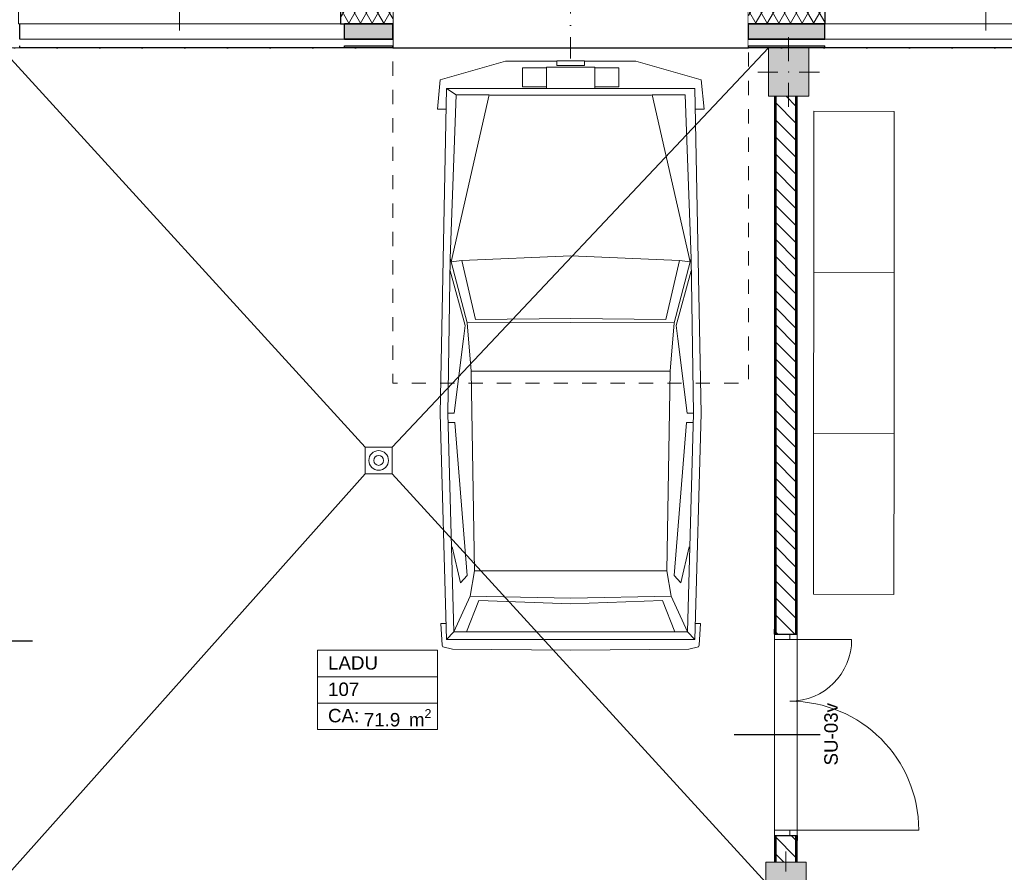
# Model space of a CAD drawing. Header units: millimetres. Extents: x -63554 to 200, y -19084 to 40052.
# Tile 64 of 120: x -29170 to -21832, y -6255 to 100. Entities that reach past the tile are written whole.
import ezdxf
from ezdxf.enums import TextEntityAlignment as Align

# ---------------------------------------------------------------- set-up
doc = ezdxf.new("R2010")
doc.units = ezdxf.units.MM
doc.header["$MEASUREMENT"] = 0
doc.set_wipeout_variables(frame=1)
for name, pattern in [('Dashed', [211.666667, 105.833333, -105.833333]), ('Dot & Dashed', [335.138881, 158.75, -88.194444, 0, -88.194437]), ('Dotted', [317.499995, 0, -317.499995]), ('Wipeout_Contour', [1000, 0, -1000])]:
    doc.linetypes.add(name, pattern=pattern)
for name, color, linetype in [('1233_Postid', 7, 'Continuous'), ('1241_Välisseinad', 7, 'Continuous'), ('Archicad Doors', 7, 'Continuous'), ('Archicad Windows', 7, 'Continuous'), ('New_014_Ruumi netopind', 7, 'Continuous'), ('New_1241_Välisseinad', 7, 'Continuous'), ('New_1311_Vaheseinad', 7, 'Continuous'), ('New_1321_Põranda kattetarindid', 7, 'Continuous'), ('New_Archicad Door Markers', 7, 'Continuous'), ('New_Archicad Doors', 7, 'Continuous'), ('New_Archicad Window Markers', 7, 'Continuous'), ('New_Archicad Windows', 7, 'Continuous'), ('New_SA-mööbel', 7, 'Continuous')]:
    doc.layers.add(name, color=color, linetype=linetype)
for name, color, linetype, lineweight in [('1233_Postid_Pen_No__1', 7, 'Continuous', 13), ('1233_Postid_Pen_No__101', 252, 'Continuous', 13), ('1241_Välisseinad_Pen_No__1', 7, 'Continuous', 13), ('1241_Välisseinad_Pen_No__101', 252, 'Continuous', 13), ('1241_Välisseinad_Pen_No__41', 7, 'Continuous', 25), ('_trapid_Pen_No__141', 7, 'Continuous', 20), ('Archicad Doors_Pen_No__101', 252, 'Continuous', 13), ('Archicad Windows_Pen_No__101', 252, 'Continuous', 13), ('New_1241_Välisseinad_Pen_No__101', 252, 'Continuous', 13), ('New_1241_Välisseinad_Pen_No__41', 7, 'Continuous', 25), ('New_1311_Vaheseinad_Pen_No__101', 252, 'Continuous', 13), ('New_1311_Vaheseinad_Pen_No__41', 7, 'Continuous', 25), ('New_1321_Põranda kattetarindid_Pen_No__41', 7, 'Continuous', 25), ('New__trapid_Pen_No__141', 7, 'Continuous', 20), ('New_Archicad Door Markers_Pen_No__7', 7, 'Continuous', 35), ('New_Archicad Doors_Pen_No__101', 252, 'Continuous', 13), ('New_Archicad Window Markers_Pen_No__1', 7, 'Continuous', 13), ('New_Archicad Window Markers_Pen_No__7', 7, 'Continuous', 35), ('New_Archicad Windows_Pen_No__101', 252, 'Continuous', 13), ('New_Archicad Zone Stamps_Pen_No__1', 7, 'Continuous', 13), ('New_Archicad Zone Stamps_Pen_No__7', 7, 'Continuous', 35), ('New_SA-mööbel_Pen_No__101', 252, 'Continuous', 13)]:
    doc.layers.add(name, color=color, linetype=linetype, lineweight=lineweight)
doc.layers.add('New_Archicad Door Markers_Pen_No__5', color=7, linetype='Continuous', lineweight=25, true_color=0x40a5ff)
doc.styles.add('GENERATED_STYLE_1', font='arial.ttf')
doc.styles.add('GENERATED_STYLE_2', font='arial.ttf')
pattern_1 = [(0, (0, 0), (0, 86.60254), [0, -50]), (0, (25, 43.3), (0, 86.60254), [0, -50])]
pattern_2 = [(135, (0, 0), (63.6396, 63.6396), [])]
pattern_3 = [(315, (0, 0), (63.6396, 63.6396), [])]
pattern_4 = [(60, (0, 0), (-64.9519, 37.5), []), (120, (0, 0), (64.9519, 37.5), [])]

# ---------------------------------------------------------------- blocks, each defined once
blk = doc.blocks.new('LADU_107_27_1', base_point=(-29477.5, -2671.4))
at = {"layer": 'New_Archicad Zone Stamps_Pen_No__1', "color": 7, "linetype": 'Continuous', "lineweight": 13}
for p, q in [((-26057.5, -4600.4), (-26951, -4600.4)), ((-26951, -4600.4), (-26951, -5189.7)), ((-26951, -4600.4), (-26057.5, -4600.4)), ((-26951, -4796.8), (-26951, -4600.4)), ((-26057.5, -5189.7), (-26057.5, -4600.4)), ((-26057.5, -4600.4), (-26057.5, -4796.8)), ((-26057.5, -4796.8), (-26951, -4796.8)), ((-26951, -4796.8), (-26057.5, -4796.8)), ((-26951, -4993.3), (-26951, -4796.8)), ((-26057.5, -4796.8), (-26057.5, -4993.3)), ((-26057.5, -4993.3), (-26951, -4993.3)), ((-26951, -4993.3), (-26057.5, -4993.3)), ((-26951, -5189.7), (-26951, -4993.3)), ((-26057.5, -4993.3), (-26057.5, -5189.7)), ((-26951, -5189.7), (-26057.5, -5189.7)), ((-26057.5, -5189.7), (-26951, -5189.7))]:
    blk.add_line(p, q, dxfattribs=at)
at = {"layer": 'New_Archicad Zone Stamps_Pen_No__7', "color": 7, "lineweight": 35, "insert": (-26605.7, -5038.5), "char_height": 100, "attachment_point": 1, "style": 'GENERATED_STYLE_2'}
blk.add_mtext('\\A1;{\\pql;\\pt0,350;\\fArial|b0|i0|c0|p0;\\W1.000000;71.9\\fArial|b0|i0|c0|p0;\\W1.000000;\\A1{\\H.66x;\\S^  ;}\\fArial|b0|i0|c0|p0;\\W1.000000; m\\fArial|b0|i0|c0|p0;\\W1.000000;\\A1{\\H.66x;\\S2^  ;}}', dxfattribs=at)
at = {"layer": 'New_Archicad Zone Stamps_Pen_No__7', "color": 7, "lineweight": 35, "style": 'GENERATED_STYLE_2'}
for tag, p in [('DUMMY_861', (-26136.1, -4620)), ('ROOM_NAME', (-26872.4, -4644.2)), ('ROOM_NUMBER', (-26872.4, -4840.6)), ('DUMMY_862', (-26136.1, -4816.5)), ('ceilingCode', (-26872.4, -5037.1))]:
    blk.add_attdef(tag, text='', height=100, dxfattribs=at).set_placement(p, align=Align.TOP_LEFT)
blk = doc.blocks.new('Slab_159_1', base_point=(-29375, -12510.1))
at = {"layer": 'New_1321_Põranda kattetarindid_Pen_No__41', "color": 7, "linetype": 'Dotted', "lineweight": 25, "flags": 128}
blk.add_lwpolyline([(-29375, -12510.1), (-17230, -12510.1), (-17230, -110), (-35355, -110), (-35355, -6260), (-29375, -6260)], close=True, dxfattribs=at)
blk = doc.blocks.new('Slab_432_1', base_point=(-43880.6, 370))
at = {"layer": 'New_1241_Välisseinad_Pen_No__41', "color": 7, "linetype": 'Continuous', "lineweight": 25, "flags": 128}
blk.add_lwpolyline([(-43880.6, 370), (-26390, 370), (-26390, -110), (-23740, -110), (-23740, 370), (-17230, 370), (-17230, 510), (-43880.6, 510)], close=True, dxfattribs=at)
blk = doc.blocks.new('Opening_5_1')
at = {"color": 254, "linetype": 'Wipeout_Contour', "lineweight": 0, "ltscale": 100262.248918}
blk.add_wipeout([(-26390, -110), (-23740, -110), (-23740, 210), (-26390, 210)], dxfattribs=at).dxf.layer = '1241_Välisseinad'
at = {"layer": '1241_Välisseinad_Pen_No__1', "color": 7, "linetype": 'Dot & Dashed', "lineweight": 13}
blk.add_line((-25065, -190), (-25065, 290), dxfattribs=at)
at = {"layer": '1241_Välisseinad_Pen_No__1', "color": 7, "linetype": 'Continuous', "lineweight": 13, "flags": 128}
for points in [[(-23740, 210), (-26390, 210)], [(-26390, -110), (-23740, -110)]]:
    blk.add_lwpolyline(points, dxfattribs=at)
at = {"layer": '1241_Välisseinad_Pen_No__41', "color": 7, "linetype": 'Continuous', "lineweight": 25, "flags": 128}
for points in [[(-26390, 210), (-26390, -110)], [(-23740, -110), (-23740, 210)]]:
    blk.add_lwpolyline(points, dxfattribs=at)
blk = doc.blocks.new('Opening_6_1')
at = {"color": 254, "linetype": 'Wipeout_Contour', "lineweight": 0, "ltscale": 123661.858212}
blk.add_wipeout([(-35440, -110), (-26390, -110), (-26390, 210), (-35440, 210)], dxfattribs=at).dxf.layer = '1241_Välisseinad'
at = {"color": 254, "linetype": 'Wipeout_Contour', "lineweight": 0, "ltscale": 81942.815539}
blk.add_wipeout([(-23740, -110), (-17230, -110), (-17230, 210), (-23740, 210)], dxfattribs=at).dxf.layer = '1241_Välisseinad'
at = {"layer": '1241_Välisseinad_Pen_No__1', "color": 7, "linetype": 'Continuous', "lineweight": 13, "flags": 128}
for points in [[(-35440, -110), (-26390, -110)], [(-23740, -110), (-17230, -110)]]:
    blk.add_lwpolyline(points, dxfattribs=at)
blk = doc.blocks.new('D Marker 26_9')
at = {"layer": 'New_Archicad Door Markers_Pen_No__5', "color": 161, "linetype": 'Continuous', "lineweight": 25, "true_color": 0x40a5ff}
blk.add_line((0, 171.4), (0, -470), dxfattribs=at)
at = {"layer": 'New_Archicad Door Markers_Pen_No__7', "color": 7, "lineweight": 35, "insert": (228.6, 302.5), "char_height": 100, "attachment_point": 7, "rotation": 180, "style": 'GENERATED_STYLE_1'}
blk.add_mtext('\\A1;{\\pql;\\pt0;\\fArial|b0|i0|c0|p0;\\W1.000000;SU-03v\\fArial|b0|i0|c0|p0;\\W1.000000;\\fArial|b0|i0|c0|p0;\\W1.000000;\\fArial|b0|i0|c0|p0;\\W1.000000;}', dxfattribs=at)
blk = doc.blocks.new('Double Door Asymmetric 26[11]_1')
at = {"layer": 'New_Archicad Doors_Pen_No__101', "color": 252, "linetype": 'Continuous', "lineweight": 13}
for p, q in [((-23545, -4480), (-23545, -4443)), ((-23545, -4480), (-23545, -4443)), ((-23375, -4480), (-23375, -4443)), ((-23375, -4480), (-23375, -4443)), ((-23545, -4480), (-23545, -4520)), ((-23430, -4480), (-23545, -4480)), ((-23545, -4480), (-23535, -4480)), ((-23545, -4480), (-23535, -4480)), ((-23545, -4520), (-23430, -4520)), ((-23535, -4480), (-23430, -4480)), ((-23535, -4480), (-23430, -4480)), ((-23430, -4520), (-23430, -4480)), ((-23430, -4480), (-23385, -4480)), ((-23430, -4480), (-23385, -4480)), ((-23430, -4520), (-22970, -4520)), ((-23385, -4480), (-23375, -4480)), ((-23385, -4480), (-23375, -4480)), ((-23430, -5940), (-23545, -5940)), ((-23545, -5940), (-23545, -5980)), ((-23430, -5980), (-23430, -5940)), ((-23430, -5940), (-22470, -5940)), ((-23545, -5980), (-23430, -5980)), ((-23545, -5980), (-23535, -5980)), ((-23545, -5980), (-23535, -5980)), ((-23545, -5980), (-23545, -6017)), ((-23545, -5980), (-23545, -6017)), ((-23535, -5980), (-23430, -5980)), ((-23535, -5980), (-23430, -5980)), ((-23430, -5980), (-23385, -5980)), ((-23430, -5980), (-23385, -5980)), ((-23385, -5980), (-23375, -5980)), ((-23385, -5980), (-23375, -5980)), ((-23375, -5980), (-23375, -6017)), ((-23375, -5980), (-23375, -6017))]:
    blk.add_line(p, q, dxfattribs=at)
for centre, radius, start, end in [((-23430, -4520), 460, 270, 0), ((-23430, -5940), 960, 0, 90)]:
    blk.add_arc(centre, radius, start, end, dxfattribs=at)
at = {"layer": 'New_Archicad Door Markers', "color": 161, "lineweight": 25, "true_color": 0x40a5ff, "zscale": 1000, "rotation": 270}
blk.add_blockref('D Marker 26_9', (-23375, -5230), dxfattribs=at)
blk = doc.blocks.new('Wall_43_1', base_point=(-23460, -208.5))
at = {"layer": 'New_1311_Vaheseinad_Pen_No__101', "linetype": 'Continuous', "lineweight": 13}
h = blk.add_hatch(dxfattribs=at)
h.set_pattern_fill('PLASTER_0001', color=252, style=0, pattern_type=2)
h.set_pattern_definition(pattern_1)
h.paths.add_polyline_path([(-23535, -470), (-23545, -470), (-23545, -4480), (-23535, -4480)])
h = blk.add_hatch(dxfattribs=at)
h.set_pattern_fill('MASONRY_BLOCK_0001', color=252, style=0, pattern_type=2)
h.set_pattern_definition(pattern_2)
h.paths.add_polyline_path([(-23535, -470), (-23535, -4480), (-23385, -4480), (-23385, -470)])
h = blk.add_hatch(dxfattribs=at)
h.set_pattern_fill('PLASTER_0001', color=252, style=0, pattern_type=2)
h.set_pattern_definition(pattern_1)
h.paths.add_polyline_path([(-23385, -470), (-23385, -4480), (-23375, -4480), (-23375, -470)])
h = blk.add_hatch(dxfattribs=at)
h.set_pattern_fill('PLASTER_0001', color=252, style=0, pattern_type=2)
h.set_pattern_definition(pattern_1)
h.paths.add_polyline_path([(-23545, -6180), (-23535, -6180), (-23535, -5980), (-23545, -5980)])
h = blk.add_hatch(dxfattribs=at)
h.set_pattern_fill('MASONRY_BLOCK_0001', color=252, style=0, pattern_type=2)
h.set_pattern_definition(pattern_2)
h.paths.add_polyline_path([(-23535, -6180), (-23385, -6180), (-23385, -5980), (-23535, -5980)])
h = blk.add_hatch(dxfattribs=at)
h.set_pattern_fill('PLASTER_0001', color=252, style=0, pattern_type=2)
h.set_pattern_definition(pattern_1)
h.paths.add_polyline_path([(-23385, -5980), (-23385, -6180), (-23375, -6180), (-23375, -5980)])
at = {"layer": 'New_1311_Vaheseinad_Pen_No__41', "color": 7, "linetype": 'Continuous', "lineweight": 25}
for p, q in [((-23535, -470), (-23535, -4480)), ((-23385, -4480), (-23385, -470)), ((-23545, -4480), (-23545, -4443)), ((-23375, -4480), (-23375, -4443)), ((-23545, -4480), (-23535, -4480)), ((-23535, -4480), (-23430, -4480)), ((-23430, -4480), (-23385, -4480)), ((-23385, -4480), (-23375, -4480)), ((-23545, -5980), (-23545, -6017)), ((-23545, -5980), (-23535, -5980)), ((-23535, -5980), (-23535, -6180)), ((-23535, -5980), (-23430, -5980)), ((-23430, -5980), (-23385, -5980)), ((-23385, -6180), (-23385, -5980)), ((-23385, -5980), (-23375, -5980)), ((-23375, -5980), (-23375, -6017))]:
    blk.add_line(p, q, dxfattribs=at)
at = {"layer": 'New_1311_Vaheseinad_Pen_No__41', "color": 7, "linetype": 'Continuous', "lineweight": 25, "flags": 128}
for points in [[(-23545, -470), (-23545, -4480)], [(-23375, -4480), (-23375, -470)], [(-23545, -5980), (-23545, -6180)], [(-23375, -6180), (-23375, -5980)]]:
    blk.add_lwpolyline(points, dxfattribs=at)
at = {"layer": 'New_Archicad Doors', "color": 252, "linetype": 'Continuous', "lineweight": 13}
blk.add_blockref('Double Door Asymmetric 26[11]_1', (0, 0), dxfattribs=at)
blk = doc.blocks.new('D Marker 26_10')
at = {"layer": 'New_Archicad Door Markers_Pen_No__5', "color": 161, "linetype": 'Continuous', "lineweight": 25, "true_color": 0x40a5ff}
blk.add_line((0, -341.4), (0, 300), dxfattribs=at)
at = {"layer": 'New_Archicad Door Markers_Pen_No__7', "color": 7, "lineweight": 35, "insert": (232.5, -342), "char_height": 100, "attachment_point": 7, "rotation": 180, "style": 'GENERATED_STYLE_1'}
blk.add_mtext('\\A1;{\\pql;\\pt0;\\fArial|b0|i0|c0|p0;\\W1.000000;SU-03p\\fArial|b0|i0|c0|p0;\\W1.000000;\\fArial|b0|i0|c0|p0;\\W1.000000;\\fArial|b0|i0|c0|p0;\\W1.000000;}', dxfattribs=at)
blk = doc.blocks.new('Double Door Asymmetric 26[14]_1')
at = {"layer": 'New_Archicad Doors_Pen_No__101', "color": 252, "linetype": 'Continuous', "lineweight": 13}
for p, q in [((-29545, -3780), (-29545, -3743)), ((-29545, -3780), (-29545, -3743)), ((-29535, -3780), (-29545, -3780)), ((-29535, -3780), (-29545, -3780)), ((-29490, -3780), (-29535, -3780)), ((-29490, -3780), (-29535, -3780)), ((-29490, -3820), (-29490, -3780)), ((-29490, -3780), (-29375, -3780)), ((-29385, -3780), (-29490, -3780)), ((-29385, -3780), (-29490, -3780)), ((-29375, -3780), (-29385, -3780)), ((-29375, -3780), (-29385, -3780)), ((-29375, -3780), (-29375, -3743)), ((-29375, -3780), (-29375, -3743)), ((-29375, -3780), (-29375, -3820)), ((-29490, -3820), (-29950, -3820)), ((-29375, -3820), (-29490, -3820)), ((-29490, -5240), (-30450, -5240)), ((-29535, -5280), (-29545, -5280)), ((-29535, -5280), (-29545, -5280)), ((-29545, -5280), (-29545, -5317)), ((-29545, -5280), (-29545, -5317)), ((-29490, -5280), (-29535, -5280)), ((-29490, -5280), (-29535, -5280)), ((-29490, -5280), (-29490, -5240)), ((-29490, -5240), (-29375, -5240)), ((-29375, -5280), (-29490, -5280)), ((-29385, -5280), (-29490, -5280)), ((-29385, -5280), (-29490, -5280)), ((-29375, -5280), (-29385, -5280)), ((-29375, -5280), (-29385, -5280)), ((-29375, -5240), (-29375, -5280)), ((-29375, -5280), (-29375, -5317)), ((-29375, -5280), (-29375, -5317))]:
    blk.add_line(p, q, dxfattribs=at)
for centre, radius, start, end in [((-29490, -3820), 460, 180, 270), ((-29490, -5240), 960, 90, 180)]:
    blk.add_arc(centre, radius, start, end, dxfattribs=at)
at = {"layer": 'New_Archicad Door Markers', "color": 161, "lineweight": 25, "true_color": 0x40a5ff, "zscale": 1000, "rotation": 270}
blk.add_blockref('D Marker 26_10', (-29375, -4530), dxfattribs=at)
blk = doc.blocks.new('Wall_45_1', base_point=(-29460, -470))
at = {"layer": 'New_1311_Vaheseinad_Pen_No__101', "linetype": 'Continuous', "lineweight": 13}
h = blk.add_hatch(dxfattribs=at)
h.set_pattern_fill('PLASTER_0001', color=252, style=0, pattern_type=2)
h.set_pattern_definition(pattern_1)
h.paths.add_polyline_path([(-29535, -470), (-29545, -470), (-29545, -3780), (-29535, -3780)])
h = blk.add_hatch(dxfattribs=at)
h.set_pattern_fill('MASONRY_BLOCK_0001', color=252, style=0, pattern_type=2)
h.set_pattern_definition(pattern_3)
h.paths.add_polyline_path([(-29535, -470), (-29535, -3780), (-29385, -3780), (-29385, -470)])
h = blk.add_hatch(dxfattribs=at)
h.set_pattern_fill('PLASTER_0001', color=252, style=0, pattern_type=2)
h.set_pattern_definition(pattern_1)
h.paths.add_polyline_path([(-29385, -470), (-29385, -3780), (-29375, -3780), (-29375, -470)])
h = blk.add_hatch(dxfattribs=at)
h.set_pattern_fill('PLASTER_0001', color=252, style=0, pattern_type=2)
h.set_pattern_definition(pattern_1)
h.paths.add_polyline_path([(-29535, -5280), (-29545, -5280), (-29545, -6154), (-29535, -6154)])
h = blk.add_hatch(dxfattribs=at)
h.set_pattern_fill('MASONRY_BLOCK_0001', color=252, style=0, pattern_type=2)
h.set_pattern_definition(pattern_3)
h.paths.add_polyline_path([(-29385, -5280), (-29535, -5280), (-29535, -6154), (-29385, -6154)])
h = blk.add_hatch(dxfattribs=at)
h.set_pattern_fill('PLASTER_0001', color=252, style=0, pattern_type=2)
h.set_pattern_definition(pattern_1)
h.paths.add_polyline_path([(-29385, -5280), (-29385, -6154), (-29375, -6154), (-29375, -5280)])
at = {"layer": 'New_1311_Vaheseinad_Pen_No__41', "color": 7, "linetype": 'Continuous', "lineweight": 25}
for p, q in [((-29535, -470), (-29535, -3780)), ((-29385, -3780), (-29385, -470)), ((-29545, -3780), (-29545, -3743)), ((-29535, -3780), (-29545, -3780)), ((-29490, -3780), (-29535, -3780)), ((-29385, -3780), (-29490, -3780)), ((-29375, -3780), (-29385, -3780)), ((-29375, -3780), (-29375, -3743)), ((-29545, -5280), (-29545, -5317)), ((-29535, -5280), (-29545, -5280)), ((-29535, -5280), (-29535, -6154)), ((-29490, -5280), (-29535, -5280)), ((-29385, -5280), (-29490, -5280)), ((-29385, -6154), (-29385, -5280)), ((-29375, -5280), (-29385, -5280)), ((-29375, -5280), (-29375, -5317)), ((-29535, -6154), (-29545, -6154)), ((-29385, -6154), (-29535, -6154)), ((-29375, -6154), (-29385, -6154))]:
    blk.add_line(p, q, dxfattribs=at)
at = {"layer": 'New_1311_Vaheseinad_Pen_No__41', "color": 7, "linetype": 'Continuous', "lineweight": 25, "flags": 128}
for points in [[(-29545, -470), (-29545, -3780)], [(-29375, -3780), (-29375, -470)], [(-29545, -5280), (-29545, -6154)], [(-29375, -6180), (-29375, -5280)]]:
    blk.add_lwpolyline(points, dxfattribs=at)
at = {"layer": 'New_Archicad Doors', "color": 252, "linetype": 'Continuous', "lineweight": 13}
blk.add_blockref('Double Door Asymmetric 26[14]_1', (0, 0), dxfattribs=at)
blk = doc.blocks.new('Car 04 26[65]_1', base_point=(-26057.5, -202.9))
at = {"layer": 'New_SA-mööbel_Pen_No__101', "color": 252, "linetype": 'Continuous', "lineweight": 13}
for p, q in [((-26037, -347.2), (-25550.5, -208.8)), ((-25550.5, -208.8), (-25166, -208.8)), ((-25166, -207.2), (-25166, -241.8)), ((-25064, -207.2), (-25166, -207.2)), ((-25064, -207.2), (-24962, -207.2)), ((-24962, -207.2), (-24962, -241.8)), ((-24577.5, -208.8), (-24962, -208.8)), ((-24090.9, -347.2), (-24577.5, -208.8)), ((-25424, -259.5), (-25424, -399.5)), ((-25244, -259.5), (-25424, -259.5)), ((-25244, -254.5), (-25244, -413.3)), ((-25244, -254.5), (-25064, -254.5)), ((-25064, -241.8), (-25166, -241.8)), ((-25064, -241.8), (-24962, -241.8)), ((-24884, -254.5), (-25064, -254.5)), ((-24884, -254.5), (-24884, -413.3)), ((-24884, -259.5), (-24704, -259.5)), ((-24704, -259.5), (-24704, -399.5)), ((-26057.5, -567.6), (-26037, -347.2)), ((-24070.4, -567.6), (-24090.9, -347.2)), ((-25988.2, -413.3), (-26035.6, -2835.9)), ((-25988.2, -413.3), (-24139.8, -413.3)), ((-25916.2, -460.1), (-25988.2, -413.3)), ((-25244, -399.5), (-25424, -399.5)), ((-24884, -399.5), (-24704, -399.5)), ((-24139.8, -413.3), (-24092.4, -2835.9)), ((-25916.2, -460.1), (-25961.2, -1679.5)), ((-25954.3, -1705.2), (-25671.2, -461)), ((-25916.2, -460.1), (-25671.2, -461)), ((-25664.4, -461.8), (-25671.2, -461)), ((-25064, -461.8), (-25664.4, -461.8)), ((-25064, -461.8), (-24463.5, -461.8)), ((-24463.5, -461.8), (-24456.8, -461)), ((-24211.8, -460.1), (-24456.8, -461)), ((-24173.6, -1705.2), (-24456.8, -461)), ((-24211.8, -460.1), (-24166.8, -1679.5)), ((-25991.2, -567.6), (-26057.5, -567.6)), ((-24136.7, -567.6), (-24070.4, -567.6)), ((-25961.2, -1679.5), (-25978.8, -2835.9)), ((-25961.2, -1679.5), (-25954.3, -1705.2)), ((-25064, -1660.3), (-25876, -1695)), ((-25064, -1660.3), (-24252, -1695)), ((-24166.8, -1679.5), (-24173.6, -1705.2)), ((-24166.8, -1679.5), (-24149.2, -2835.9)), ((-25954.3, -1705.2), (-25876, -1695)), ((-25835.5, -2160.5), (-25954.3, -1705.2)), ((-25772.9, -2134), (-25876, -1695)), ((-24355, -2134), (-24252, -1695)), ((-24292.5, -2160.5), (-24173.6, -1705.2)), ((-24173.6, -1705.2), (-24252, -1695)), ((-25962.6, -1772), (-25850.9, -2178.5)), ((-24165.4, -1772), (-24277.1, -2178.5)), ((-25850.9, -2178.5), (-25863.3, -2279.5)), ((-25064, -2156.8), (-25835.5, -2160.5)), ((-25804.5, -2520.4), (-25835.5, -2160.5)), ((-25772.9, -2134), (-25064, -2128.4)), ((-24355, -2134), (-25064, -2128.4)), ((-25064, -2156.8), (-24292.5, -2160.5)), ((-24323.4, -2520.4), (-24292.5, -2160.5)), ((-24277.1, -2178.5), (-24264.6, -2279.5)), ((-25863.3, -2279.5), (-25932.2, -2833.5)), ((-24264.6, -2279.5), (-24195.8, -2833.5)), ((-25804.5, -2520.4), (-24323.4, -2520.4)), ((-25804.5, -2520.4), (-25781.8, -4007.2)), ((-24323.4, -2520.4), (-24346.2, -4007.2)), ((-25988.2, -4519.1), (-26035.6, -2835.9)), ((-25932.2, -2833.5), (-25978.8, -2833.5)), ((-25934.7, -4461.4), (-25978.8, -2835.9)), ((-24195.8, -2833.5), (-24149.2, -2833.5)), ((-24193.3, -4461.4), (-24149.2, -2835.9)), ((-24139.8, -4519.1), (-24092.4, -2835.9)), ((-25928.1, -2903.5), (-25977, -2903.5)), ((-25928.1, -2903.5), (-25834.4, -4042.2)), ((-24199.8, -2903.5), (-24293.6, -4042.2)), ((-24199.8, -2903.5), (-24151, -2903.5)), ((-26024, -3282.5), (-26023.8, -3282.4)), ((-26023.8, -3282.4), (-26023.4, -3281)), ((-24104.1, -3282.4), (-24104.6, -3281)), ((-24104, -3282.5), (-24104.1, -3282.4)), ((-25884.3, -4098.6), (-25947.8, -3829)), ((-24243.7, -4098.6), (-24180.1, -3829)), ((-25781.8, -4007.2), (-25813.3, -4198)), ((-25781.8, -4007.2), (-24346.2, -4007.2)), ((-24346.2, -4007.2), (-24314.7, -4198)), ((-25834.4, -4042.2), (-25884.3, -4098.6)), ((-24293.6, -4042.2), (-24243.7, -4098.6)), ((-25934.7, -4461.4), (-25813.3, -4198)), ((-25840.1, -4461.4), (-25747.4, -4229.8)), ((-25813.3, -4198), (-25064, -4211.4)), ((-25064, -4253.2), (-25747.4, -4229.8)), ((-24314.7, -4198), (-25064, -4211.4)), ((-25064, -4253.2), (-24380.6, -4229.8)), ((-24287.9, -4461.4), (-24380.6, -4229.8)), ((-24193.3, -4461.4), (-24314.7, -4198)), ((-25991.6, -4399.5), (-26032.1, -4399.5)), ((-26032.1, -4399.5), (-26022, -4562.7)), ((-24136.4, -4399.5), (-24095.9, -4399.5)), ((-24095.9, -4399.5), (-24106, -4562.7)), ((-25988.2, -4519.1), (-25934.7, -4461.4)), ((-24193.3, -4461.4), (-25934.7, -4461.4)), ((-24139.8, -4519.1), (-24193.3, -4461.4)), ((-25988.2, -4519.1), (-24139.8, -4519.1)), ((-26022, -4562.7), (-26017.3, -4574.1)), ((-26017.3, -4574.1), (-25944.9, -4592.7)), ((-25064, -4600.4), (-25944.9, -4592.7)), ((-25064, -4600.4), (-24183.1, -4592.7)), ((-24110.7, -4574.1), (-24183.1, -4592.7)), ((-24106, -4562.7), (-24110.7, -4574.1))]:
    blk.add_line(p, q, dxfattribs=at)
blk = doc.blocks.new('Bookshelf 02 26[109]_1', base_point=(-23253.7, -2983))
at = {"layer": 'New_SA-mööbel_Pen_No__101', "color": 252, "linetype": 'Continuous', "lineweight": 13, "flags": 128}
blk.add_lwpolyline([(-23253.7, -2983), (-23253, -1783), (-22653, -1783.3), (-22653.7, -2983.3)], close=True, dxfattribs=at)
blk = doc.blocks.new('Bookshelf 02 26[110]_1', base_point=(-23253, -1783))
at = {"layer": 'New_SA-mööbel_Pen_No__101', "color": 252, "linetype": 'Continuous', "lineweight": 13, "flags": 128}
blk.add_lwpolyline([(-23253, -1783), (-23252.2, -583), (-22652.2, -583.3), (-22653, -1783.3)], close=True, dxfattribs=at)
blk = doc.blocks.new('Bookshelf 02 26[111]_1', base_point=(-23254.5, -4183))
at = {"layer": 'New_SA-mööbel_Pen_No__101', "color": 252, "linetype": 'Continuous', "lineweight": 13, "flags": 128}
blk.add_lwpolyline([(-23254.5, -4183), (-23253.7, -2983), (-22653.7, -2983.3), (-22654.5, -4183.3)], close=True, dxfattribs=at)
blk = doc.blocks.new('W Marker 26_7')
at = {"layer": 'New_Archicad Window Markers_Pen_No__1', "color": 7, "linetype": 'Continuous', "lineweight": 13}
blk.add_line((0, -432.1), (0, 50), dxfattribs=at)
at = {"layer": 'New_Archicad Window Markers_Pen_No__7', "color": 7, "lineweight": 35, "insert": (303, -471.4), "char_height": 150, "attachment_point": 7, "rotation": 180, "style": 'GENERATED_STYLE_1'}
blk.add_mtext('\\A1;{\\pql;\\pt0;\\fArial|b0|i0|c0|p0;\\W1.000000;A-01.1\\fArial|b0|i0|c0|p0;\\W1.000000;\\fArial|b0|i0|c0|p0;\\W1.000000;\\fArial|b0|i0|c0|p0;\\W1.000000;}', dxfattribs=at)
blk = doc.blocks.new('Triple Window 26[247]_1')
at = {"layer": 'New_Archicad Windows_Pen_No__101', "color": 252, "linetype": 'Continuous', "lineweight": 13}
for p, q in [((-29180, 370), (-29460, 370)), ((-29180, 370), (-29188, 370)), ((-26780, 370), (-29180, 370)), ((-29180, 370), (-29180, 362)), ((-29180, 370), (-29180, 362)), ((-29180, 370), (-29180, 362)), ((-26780, 370), (-26780, 362)), ((-26780, 370), (-26780, 362)), ((-26780, 370), (-26780, 362)), ((-26780, 370), (-26390, 370)), ((-26780, 370), (-26772, 370)), ((-29180, 320), (-29180, 300)), ((-29180, 320), (-29180, 300)), ((-29180, 320), (-29180, 300)), ((-29180, 300), (-29055, 300)), ((-29180, 300), (-29180, 220)), ((-29180, 300), (-29180, 220)), ((-29055, 300), (-29055, 220)), ((-29055, 300), (-28655, 300)), ((-28655, 220), (-28655, 300)), ((-28655, 300), (-28580, 300)), ((-28580, 300), (-28530, 300)), ((-28530, 300), (-28530, 220)), ((-28530, 300), (-27430, 300)), ((-27430, 220), (-27430, 300)), ((-27430, 300), (-27380, 300)), ((-27380, 300), (-27305, 300)), ((-27305, 300), (-27305, 220)), ((-27305, 300), (-26905, 300)), ((-26905, 220), (-26905, 300)), ((-26905, 300), (-26780, 300)), ((-26780, 320), (-26780, 300)), ((-26780, 320), (-26780, 300)), ((-26780, 320), (-26780, 300)), ((-26780, 300), (-26780, 220)), ((-26780, 300), (-26780, 220)), ((-29055, 220), (-29180, 220)), ((-29180, 220), (-29180, 70)), ((-29180, 220), (-29180, 70)), ((-28655, 220), (-29055, 220)), ((-28580, 220), (-28655, 220)), ((-28530, 220), (-28580, 220)), ((-27430, 220), (-28530, 220)), ((-27380, 220), (-27430, 220)), ((-27305, 220), (-27380, 220)), ((-26905, 220), (-27305, 220)), ((-26780, 220), (-26905, 220)), ((-26780, 220), (-26780, 70)), ((-26780, 220), (-26780, 70)), ((-26780, 70), (-29180, 70))]:
    blk.add_line(p, q, dxfattribs=at)
at = {"layer": 'New_Archicad Window Markers', "color": 7, "lineweight": 13, "zscale": 1000, "rotation": 180}
blk.add_blockref('W Marker 26_7', (-27980, 70), dxfattribs=at)
blk = doc.blocks.new('Triple Window 26[248]_1')
at = {"layer": 'New_Archicad Windows_Pen_No__101', "color": 252, "linetype": 'Continuous', "lineweight": 13}
for p, q in [((-23170, 370), (-23740, 370)), ((-23170, 370), (-23178, 370)), ((-20770, 370), (-23170, 370)), ((-23170, 370), (-23170, 362)), ((-23170, 370), (-23170, 362)), ((-23170, 370), (-23170, 362)), ((-20770, 370), (-20770, 362)), ((-20770, 370), (-20770, 362)), ((-20770, 370), (-20770, 362)), ((-20770, 370), (-20450, 370)), ((-20770, 370), (-20762, 370)), ((-23170, 320), (-23170, 300)), ((-23170, 320), (-23170, 300)), ((-23170, 320), (-23170, 300)), ((-23170, 300), (-23045, 300)), ((-23170, 300), (-23170, 220)), ((-23170, 300), (-23170, 220)), ((-23045, 300), (-23045, 220)), ((-23045, 300), (-22645, 300)), ((-22645, 220), (-22645, 300)), ((-22645, 300), (-22570, 300)), ((-22570, 300), (-22520, 300)), ((-22520, 300), (-22520, 220)), ((-22520, 300), (-21420, 300)), ((-21420, 220), (-21420, 300)), ((-21420, 300), (-21370, 300)), ((-21370, 300), (-21295, 300)), ((-21295, 300), (-21295, 220)), ((-21295, 300), (-20895, 300)), ((-20895, 220), (-20895, 300)), ((-20895, 300), (-20770, 300)), ((-20770, 320), (-20770, 300)), ((-20770, 320), (-20770, 300)), ((-20770, 320), (-20770, 300)), ((-20770, 300), (-20770, 220)), ((-20770, 300), (-20770, 220)), ((-23045, 220), (-23170, 220)), ((-23170, 220), (-23170, 70)), ((-23170, 220), (-23170, 70)), ((-22645, 220), (-23045, 220)), ((-22570, 220), (-22645, 220)), ((-22520, 220), (-22570, 220)), ((-21420, 220), (-22520, 220)), ((-21370, 220), (-21420, 220)), ((-21295, 220), (-21370, 220)), ((-20895, 220), (-21295, 220)), ((-20770, 220), (-20895, 220)), ((-20770, 220), (-20770, 70)), ((-20770, 220), (-20770, 70)), ((-20770, 70), (-23170, 70))]:
    blk.add_line(p, q, dxfattribs=at)
at = {"layer": 'New_Archicad Window Markers', "color": 7, "lineweight": 13, "zscale": 1000, "rotation": 180}
blk.add_blockref('W Marker 26_7', (-21970, 70), dxfattribs=at)
blk = doc.blocks.new('Wall_195_1', base_point=(-17230, 70))
at = {"layer": 'New_1241_Välisseinad_Pen_No__101', "linetype": 'Continuous', "lineweight": 13}
h = blk.add_hatch(dxfattribs=at)
h.set_pattern_fill('BATT_INSULATION_0001', color=252, style=0, pattern_type=2)
h.set_pattern_definition(pattern_4)
h.paths.add_polyline_path([(-26780, 320), (-26780, 70), (-26390, 70), (-26390, 320)])
h = blk.add_hatch(dxfattribs=at)
h.set_pattern_fill('BATT_INSULATION_0001', color=252, style=0, pattern_type=2)
h.set_pattern_definition(pattern_4)
h.paths.add_polyline_path([(-23170, 320), (-23740, 320), (-23740, 70), (-23170, 70)])
at = {"layer": 'New_1241_Välisseinad_Pen_No__41', "color": 7, "linetype": 'Continuous', "lineweight": 25}
for p, q in [((-26780, 220), (-26780, 70)), ((-23170, 220), (-23170, 70))]:
    blk.add_line(p, q, dxfattribs=at)
at = {"layer": 'New_1241_Välisseinad_Pen_No__41', "color": 7, "linetype": 'Continuous', "lineweight": 25, "flags": 128}
for points in [[(-26780, 70), (-26390, 70)], [(-23740, 70), (-23170, 70)]]:
    blk.add_lwpolyline(points, dxfattribs=at)
at = {"layer": 'New_Archicad Windows', "color": 252, "linetype": 'Continuous', "lineweight": 13}
for name in ['Triple Window 26[247]_1', 'Triple Window 26[248]_1']:
    blk.add_blockref(name, (0, 0), dxfattribs=at)
blk = doc.blocks.new('Simple Window Opening[269]_1')
at = {"layer": 'Archicad Windows_Pen_No__101', "color": 252, "linetype": 'Continuous', "lineweight": 13}
for p, q in [((-29170, -45), (-29170, 70)), ((-26750, 70), (-29170, 70)), ((-26750, -45), (-26750, 70)), ((-26750, -45), (-29170, -45))]:
    blk.add_line(p, q, dxfattribs=at)
blk = doc.blocks.new('Simple Window Opening[270]_1')
at = {"layer": 'Archicad Windows_Pen_No__101', "color": 252, "linetype": 'Continuous', "lineweight": 13}
for p, q in [((-23170, -45), (-23170, 70)), ((-20750, 70), (-23170, 70)), ((-20750, -45), (-20750, 70)), ((-20750, -45), (-23170, -45))]:
    blk.add_line(p, q, dxfattribs=at)
blk = doc.blocks.new('Simple Door Opening[61]_1')
at = {"layer": 'Archicad Doors_Pen_No__101', "color": 252, "linetype": 'Continuous', "lineweight": 13}
for p, q in [((-26390, -45), (-26390, 70)), ((-23740, -45), (-23740, 70))]:
    blk.add_line(p, q, dxfattribs=at)
blk = doc.blocks.new('Wall_201_1', base_point=(-17230, -45))
at = {"layer": '1241_Välisseinad_Pen_No__101', "linetype": 'Continuous', "lineweight": 0, "true_color": 0x4c4c4c}
for points in [[(-26750, 70), (-26750, -10), (-26750, -45), (-26390, -45), (-26390, 70)], [(-23170, 70), (-23740, 70), (-23740, -45), (-23170, -45), (-23170, -10)]]:
    blk.add_hatch(color=251, dxfattribs=at).paths.add_polyline_path(points)
at = {"layer": '1241_Välisseinad_Pen_No__41', "color": 7, "linetype": 'Continuous', "lineweight": 25}
for p, q in [((-29170, -45), (-29170, 70)), ((-26750, -45), (-26750, 70)), ((-26390, -45), (-26390, 70)), ((-23740, -45), (-23740, 70)), ((-23170, -45), (-23170, 70))]:
    blk.add_line(p, q, dxfattribs=at)
at = {"layer": '1241_Välisseinad_Pen_No__41', "color": 7, "linetype": 'Continuous', "lineweight": 25, "flags": 128}
for points in [[(-26390, 70), (-26750, 70)], [(-23170, 70), (-23740, 70)], [(-26750, -45), (-26390, -45)], [(-23740, -45), (-23170, -45)]]:
    blk.add_lwpolyline(points, dxfattribs=at)
at = {"layer": 'Archicad Doors', "color": 252, "linetype": 'Continuous', "lineweight": 13}
blk.add_blockref('Simple Door Opening[61]_1', (0, 0), dxfattribs=at)
at = {"layer": 'Archicad Windows', "color": 252, "linetype": 'Continuous', "lineweight": 13}
for name in ['Simple Window Opening[269]_1', 'Simple Window Opening[270]_1']:
    blk.add_blockref(name, (0, 0), dxfattribs=at)
blk = doc.blocks.new('Simple Window Opening[283]_1')
at = {"layer": 'New_Archicad Windows_Pen_No__101', "color": 252, "linetype": 'Continuous', "lineweight": 13}
for p, q in [((-26750, -45), (-29170, -45)), ((-29170, -108), (-29170, -95)), ((-26750, -108), (-29170, -108)), ((-26750, -108), (-26750, -95))]:
    blk.add_line(p, q, dxfattribs=at)
blk = doc.blocks.new('Simple Window Opening[284]_1')
at = {"layer": 'New_Archicad Windows_Pen_No__101', "color": 252, "linetype": 'Continuous', "lineweight": 13}
for p, q in [((-20750, -45), (-23170, -45)), ((-23170, -108), (-23170, -95)), ((-20750, -108), (-23170, -108)), ((-20750, -108), (-20750, -95))]:
    blk.add_line(p, q, dxfattribs=at)
blk = doc.blocks.new('Simple Door Opening[62]_1')
at = {"layer": 'New_Archicad Doors_Pen_No__101', "color": 252, "linetype": 'Continuous', "lineweight": 13}
for p, q in [((-26390, -108), (-26390, -95)), ((-23740, -108), (-23740, -95))]:
    blk.add_line(p, q, dxfattribs=at)
blk = doc.blocks.new('Wall_205_1', base_point=(-17230, -108))
at = {"layer": 'New_1241_Välisseinad_Pen_No__101', "linetype": 'Continuous', "lineweight": 13}
h = blk.add_hatch(dxfattribs=at)
h.set_pattern_fill('PLASTER_0001', color=252, style=0, pattern_type=2)
h.set_pattern_definition(pattern_1)
h.paths.add_polyline_path([(-26750, -95), (-26750, -108), (-26390, -108), (-26390, -95)])
h = blk.add_hatch(dxfattribs=at)
h.set_pattern_fill('PLASTER_0001', color=252, style=0, pattern_type=2)
h.set_pattern_definition(pattern_1)
h.paths.add_polyline_path([(-23740, -95), (-23740, -108), (-23170, -108), (-23170, -95)])
at = {"layer": 'New_1241_Välisseinad_Pen_No__41', "color": 7, "linetype": 'Continuous', "lineweight": 25}
for p, q in [((-29170, -108), (-29170, -95)), ((-26750, -95), (-26390, -95)), ((-26750, -108), (-26750, -95)), ((-26390, -108), (-26390, -95)), ((-23740, -95), (-23170, -95)), ((-23740, -108), (-23740, -95)), ((-23170, -108), (-23170, -95))]:
    blk.add_line(p, q, dxfattribs=at)
at = {"layer": 'New_1241_Välisseinad_Pen_No__41', "color": 7, "linetype": 'Continuous', "lineweight": 25, "flags": 128}
for points in [[(-26390, -45), (-26750, -45)], [(-23170, -45), (-23740, -45)], [(-26750, -108), (-26390, -108)], [(-23740, -108), (-23170, -108)]]:
    blk.add_lwpolyline(points, dxfattribs=at)
at = {"layer": 'New_Archicad Doors', "color": 252, "linetype": 'Continuous', "lineweight": 13}
blk.add_blockref('Simple Door Opening[62]_1', (0, 0), dxfattribs=at)
at = {"layer": 'New_Archicad Windows', "color": 252, "linetype": 'Continuous', "lineweight": 13}
for name in ['Simple Window Opening[283]_1', 'Simple Window Opening[284]_1']:
    blk.add_blockref(name, (0, 0), dxfattribs=at)
blk = doc.blocks.new('Column_173_1', base_point=(-23440, -290))
at = {"layer": '1233_Postid_Pen_No__101', "linetype": 'Continuous', "lineweight": 0, "true_color": 0x4c4c4c}
blk.add_hatch(color=251, dxfattribs=at).paths.add_polyline_path([(-23590, -470), (-23290, -470), (-23290, -110), (-23590, -110)])
at = {"layer": '1233_Postid_Pen_No__1', "color": 7, "linetype": 'Continuous', "lineweight": 13}
for p, q in [((-23440, -210), (-23440, -30)), ((-23520, -290), (-23670, -290)), ((-23360, -290), (-23210, -290)), ((-23440, -370), (-23440, -550))]:
    blk.add_line(p, q, dxfattribs=at)
at = {"layer": '1233_Postid_Pen_No__1', "color": 7, "linetype": 'Continuous', "lineweight": 13, "flags": 128}
blk.add_lwpolyline([(-23590, -110), (-23590, -470), (-23290, -470), (-23290, -110)], dxfattribs=at)
at = {"layer": '1233_Postid_Pen_No__1', "color": 7, "linetype": 'Continuous', "lineweight": 13}
blk.add_point((-23440, -290), dxfattribs=at)
blk = doc.blocks.new('Column_174_1', base_point=(-23460, -6330))
at = {"layer": '1233_Postid_Pen_No__101', "linetype": 'Continuous', "lineweight": 0, "true_color": 0x4c4c4c}
blk.add_hatch(color=251, dxfattribs=at).paths.add_polyline_path([(-23610, -6480), (-23590, -6480), (-23340, -6480), (-23310, -6480), (-23310, -6180), (-23610, -6180)])
at = {"layer": '1233_Postid_Pen_No__1', "color": 7, "linetype": 'Continuous', "lineweight": 13}
for p, q in [((-23460, -6250), (-23460, -6100)), ((-23540, -6330), (-23690, -6330)), ((-23380, -6330), (-23230, -6330)), ((-23460, -6410), (-23460, -6560))]:
    blk.add_line(p, q, dxfattribs=at)
at = {"layer": '1233_Postid_Pen_No__1', "color": 7, "linetype": 'Continuous', "lineweight": 13, "flags": 128}
blk.add_lwpolyline([(-23340, -6480), (-23310, -6480), (-23310, -6180), (-23610, -6180), (-23610, -6480), (-23590, -6480)], dxfattribs=at)
at = {"layer": '1233_Postid_Pen_No__1', "color": 7, "linetype": 'Continuous', "lineweight": 13}
blk.add_point((-23460, -6330), dxfattribs=at)

msp = doc.modelspace()

# ---------------------------------------------------------------- linework, layer by layer
at = {"layer": '_trapid_Pen_No__141', "color": 7, "linetype": 'Continuous', "lineweight": 20, "flags": 128}
msp.add_lwpolyline([(-26395, -3085), (-26395, -3285.1), (-26595, -3285.1), (-26595, -3085)], close=True, dxfattribs=at)
for points in [[(-26595, -3285.1), (-26675.2, -3375), (-29310, -6330)], [(-26395, -3285.1), (-23610, -6330)]]:
    msp.add_lwpolyline(points, dxfattribs=at)
at = {"layer": '_trapid_Pen_No__141', "color": 7, "linetype": 'Continuous', "lineweight": 20}
for radius in [73.2, 36.6]:
    msp.add_circle((-26495, -3185.1), radius, dxfattribs=at)
at = {"layer": 'New_014_Ruumi netopind', "color": 254, "linetype": 'Continuous', "lineweight": 0, "true_color": 0xfdf2d0, "flags": 128}
for points in [[(-29310, -12510.1), (-23610, -12510.1), (-23610, -12150.1), (-23590, -12150.1), (-23590, -6480), (-23610, -6480), (-23610, -6180), (-23545, -6180), (-23545, -470), (-23590, -470), (-23590, -110), (-29310, -110), (-29310, -470), (-29375, -470), (-29375, -6180), (-29310, -6180), (-29310, -6480), (-29375, -6480), (-29375, -12150.1), (-29310, -12150.1)], [(-17230, -12150.1), (-17230, -6460), (-17590, -6460), (-17590, -6160), (-17230, -6160), (-17230, -470), (-17590, -470), (-17590, -110), (-23290, -110), (-23290, -470), (-23375, -470), (-23375, -6180), (-23310, -6180), (-23310, -6480), (-23340, -6480), (-23340, -12150.1), (-23310, -12150.1), (-23310, -12510.1), (-17590, -12510.1), (-17590, -12150.1)]]:
    msp.add_lwpolyline(points, close=True, dxfattribs=at)

# ---------------------------------------------------------------- block references
at = {"layer": '1233_Postid', "color": 7, "lineweight": 13}
msp.add_blockref('Column_174_1', (-23460, -6330), dxfattribs=at)
at = {"layer": 'New_014_Ruumi netopind', "color": 252, "linetype": 'Continuous', "lineweight": 13}
msp.add_blockref('LADU_107_27_1', (-29477.5, -2671.4), dxfattribs=at).add_auto_attribs({'ROOM_NAME': 'LADU', 'ROOM_NUMBER': '107', 'ceilingCode': 'CA: '})
at = {"layer": 'New_1241_Välisseinad', "color": 7, "linetype": 'Continuous', "lineweight": 25}
msp.add_blockref('Slab_432_1', (-43880.6, 370), dxfattribs=at)
at = {"layer": 'New_1311_Vaheseinad', "color": 7, "lineweight": 25}
for name, p in [('Wall_45_1', (-29460, -470)), ('Wall_43_1', (-23460, -208.5))]:
    msp.add_blockref(name, p, dxfattribs=at)
at = {"layer": 'New_1321_Põranda kattetarindid', "color": 7, "linetype": 'Dotted', "lineweight": 25}
msp.add_blockref('Slab_159_1', (-29375, -12510.1), dxfattribs=at)
at = {"layer": 'New_SA-mööbel', "color": 252, "linetype": 'Continuous', "lineweight": 13}
for name, p in [('Bookshelf 02 26[110]_1', (-23253, -1783)), ('Bookshelf 02 26[109]_1', (-23253.7, -2983)), ('Bookshelf 02 26[111]_1', (-23254.5, -4183))]:
    msp.add_blockref(name, p, dxfattribs=at)

# ---------------------------------------------------------------- next in the draw order: block references
at = {"layer": '1241_Välisseinad', "color": 7, "linetype": 'Continuous', "lineweight": 13}
msp.add_blockref('Opening_5_1', (0, 0), dxfattribs=at)

# ---------------------------------------------------------------- next in the draw order: block references
msp.add_blockref('Opening_6_1', (0, 0), dxfattribs=at)

# ---------------------------------------------------------------- next in the draw order: linework, layer by layer
at = {"layer": '_trapid_Pen_No__141', "color": 7, "linetype": 'Continuous', "lineweight": 20, "flags": 128}
for points in [[(-26595, -3085), (-29310, -110)], [(-26395, -3085), (-23590, -110)]]:
    msp.add_lwpolyline(points, dxfattribs=at)
at = {"layer": 'New__trapid_Pen_No__141', "color": 7, "linetype": 'Dashed', "lineweight": 20, "flags": 128}
msp.add_lwpolyline([(-23740, -110), (-26390, -110), (-26390, -2609.9), (-23740, -2609.9)], close=True, dxfattribs=at)

# ---------------------------------------------------------------- next in the draw order: block references
at = {"layer": '1233_Postid', "color": 7, "lineweight": 13}
msp.add_blockref('Column_173_1', (-23440, -290), dxfattribs=at)
at = {"layer": '1241_Välisseinad', "color": 7, "lineweight": 25}
msp.add_blockref('Wall_201_1', (-17230, -45), dxfattribs=at)
at = {"layer": 'New_1241_Välisseinad', "color": 7, "lineweight": 25}
for name, p in [('Wall_195_1', (-17230, 70)), ('Wall_205_1', (-17230, -108))]:
    msp.add_blockref(name, p, dxfattribs=at)
at = {"layer": 'New_SA-mööbel', "color": 252, "linetype": 'Continuous', "lineweight": 13}
msp.add_blockref('Car 04 26[65]_1', (-26057.5, -202.9), dxfattribs=at)

doc.saveas('drawing.dxf')
